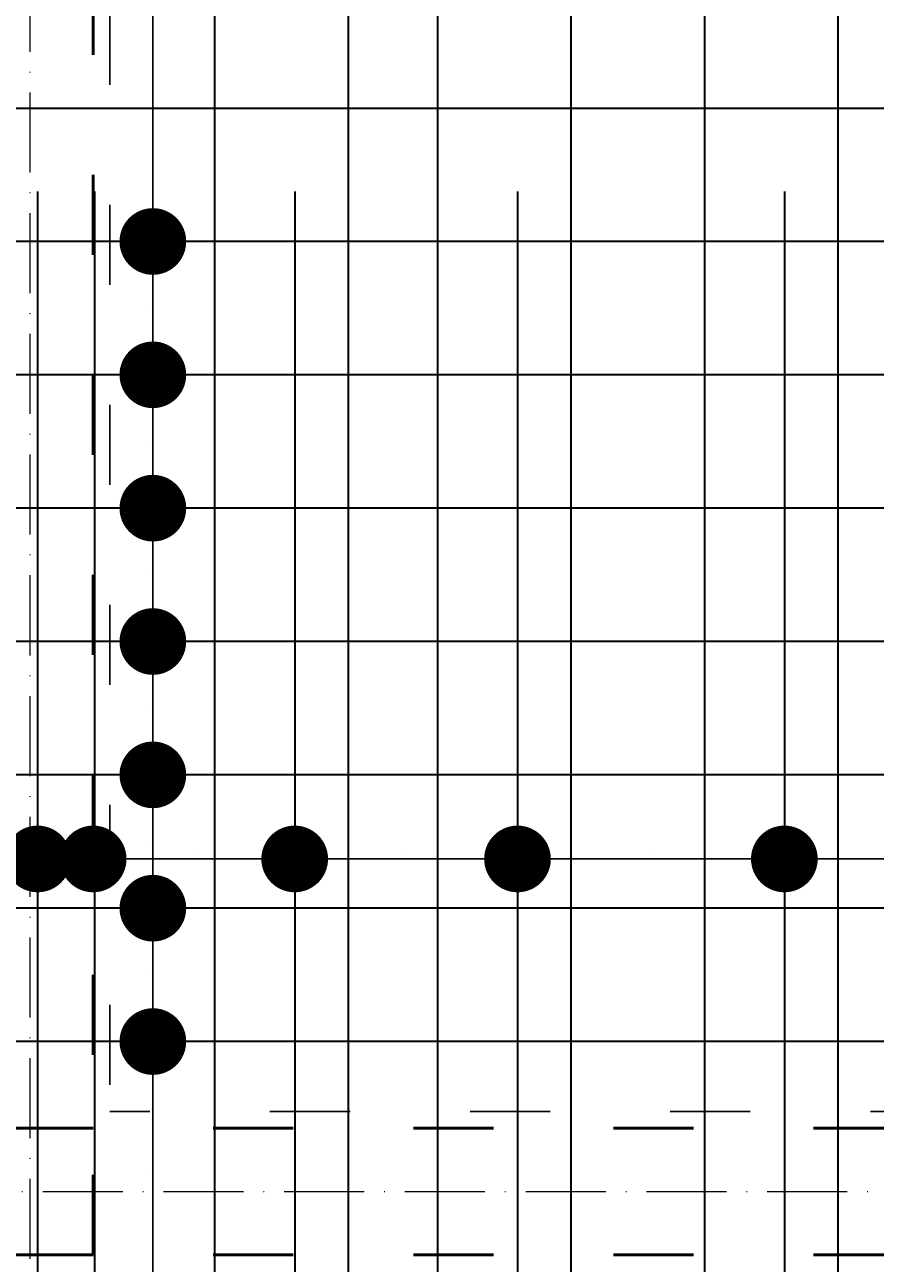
# Model space of a CAD drawing. Header units: millimetres. Extents: x 300938 to 312016, y 11971 to 20881.
# Tile 95 of 239: x 310328 to 310455, y 14688 to 14874. Entities that reach past the tile are written whole.
import ezdxf

# ---------------------------------------------------------------- set-up
doc = ezdxf.new("R2010")
doc.units = ezdxf.units.MM
doc.linetypes.add('ACAD_ISO03W100', pattern=[30, 12, -18])
doc.linetypes.add('ACAD_ISO10W100', pattern=[18, 12, -3, 0, -3])
for name, color, linetype, lineweight in [('konstrukcja wymiary', 1, 'Continuous', 13), ('osie', 5, 'ACAD_ISO10W100', 13), ('zbrojenie', 4, 'Continuous', 50), ('zbrojenie płyty', 141, 'Continuous', 35)]:
    doc.layers.add(name, color=color, linetype=linetype, lineweight=lineweight)
doc.layers.add('przerywane', color=6, linetype='ACAD_ISO03W100')
doc.styles.add('KONSTRUKCJA', font='romand.shx', dxfattribs={"oblique": 10})
doc.styles.get("Standard").update_dxf_attribs({"font": 'romand.shx', "oblique": 10})
doc.dimstyles.new('150', dxfattribs={"dimtxt": 10, "dimasz": 7, "dimexe": 1.25, "dimexo": 0.625, "dimgap": 3, "dimtad": 1, "dimdec": 0, "dimrnd": 0.5, "dimtxsty": 'KONSTRUKCJA', "dimblk": 'ARCHTICK', "dimcen": 2.5, "dimadec": 0, "dimazin": 0, "dimtfac": 1, "dimtdec": 0, "dimtix": 1, "dimtmove": 0, "dimatfit": 3, "dimfxl": 4, "dimfxlon": 1, "dimarcsym": 0})
doc.dimstyles.new('kropki', dxfattribs={"dimtxt": 0.001, "dimasz": 10, "dimexe": 1.25, "dimexo": 0.625, "dimgap": 1, "dimtad": 1, "dimtxsty": 'Standard', "dimblk": 'DOT', "dimcen": 2.5, "dimadec": 0, "dimazin": 0, "dimtfac": 1, "dimtmove": 0, "dimatfit": 3, "dimfxl": 1, "dimfxlon": 1, "dimarcsym": 0})

# ---------------------------------------------------------------- blocks, each defined once
blk = doc.blocks.new('_ArchTick')
at = {"color": 0, "linetype": 'ByBlock', "lineweight": 13, "const_width": 0.15}
blk.add_lwpolyline([(-0.5, -0.5), (0.5, 0.5)], dxfattribs=at)
blk = doc.blocks.new('*D2127')
at = {"layer": 'Defpoints', "color": 0, "transparency": 16777216}
for p in [(310572.63, 15501.22), (309884.63, 14520.22), (310572.63, 14393.22)]:
    blk.add_point(p, dxfattribs=at)
at = {"layer": 'konstrukcja wymiary', "color": 0, "lineweight": -2, "transparency": 16777216}
for p, q in [((309884.63, 15497.22), (309884.63, 15502.47)), ((309884.63, 15501.22), (310572.63, 15501.22)), ((310572.63, 15497.22), (310572.63, 15502.47))]:
    blk.add_line(p, q, dxfattribs=at)
at = {"layer": 'konstrukcja wymiary', "color": 0, "lineweight": -2, "transparency": 16777216, "xscale": 7, "yscale": 7, "zscale": 7, "rotation": 180}
blk.add_blockref('_ArchTick', (309884.63, 15501.22), dxfattribs=at)
at = {"layer": 'konstrukcja wymiary', "color": 0, "lineweight": -2, "transparency": 16777216, "xscale": 7, "yscale": 7, "zscale": 7}
blk.add_blockref('_ArchTick', (310572.63, 15501.22), dxfattribs=at)
at = {"layer": 'konstrukcja wymiary', "color": 0, "transparency": 16777216, "insert": (310228.63, 15509.22), "char_height": 10, "attachment_point": 5, "style": 'KONSTRUKCJA'}
blk.add_mtext('688', dxfattribs=at)
blk = doc.blocks.new('_Dot')
at = {"color": 0, "linetype": 'ByBlock', "lineweight": -2}
blk.add_line((-0.5, 0), (-1, 0), dxfattribs=at)
at = {"color": 0, "linetype": 'ByBlock', "const_width": 0.5}
blk.add_lwpolyline([(-0.25, 0, 1), (0.25, 0, 1)], format="xyb", close=True, dxfattribs=at)
blk = doc.blocks.new('*D2496')
at = {"layer": 'Defpoints', "color": 0, "transparency": 16777216}
for p in [(310338.13, 15141.72), (310338.13, 14841.72), (310347.08, 14841.72)]:
    blk.add_point(p, dxfattribs=at)
at = {"layer": 'konstrukcja wymiary', "color": 0, "lineweight": -2, "transparency": 16777216}
for p, q in [((310346.08, 15141.72), (310348.33, 15141.72)), ((310347.08, 15131.72), (310347.08, 14851.72)), ((310346.08, 14841.72), (310348.33, 14841.72))]:
    blk.add_line(p, q, dxfattribs=at)
at = {"layer": 'konstrukcja wymiary', "color": 0, "lineweight": -2, "transparency": 16777216, "xscale": 10, "yscale": 10, "zscale": 10}
for p, rotation in [((310347.08, 15141.72), 90), ((310347.08, 14841.72), 270)]:
    blk.add_blockref('_Dot', p, dxfattribs=dict(at, rotation=rotation))
at = {"layer": 'konstrukcja wymiary', "color": 0, "transparency": 16777216, "insert": (310346.08, 14991.72), "char_height": 0.001, "attachment_point": 5, "rotation": 90}
blk.add_mtext('300', dxfattribs=at)
blk = doc.blocks.new('*D2497')
at = {"layer": 'Defpoints', "color": 0, "transparency": 16777216}
for p in [(310336.4, 14841.72), (310336.4, 14821.72), (310347.08, 14821.72)]:
    blk.add_point(p, dxfattribs=at)
at = {"layer": 'konstrukcja wymiary', "color": 0, "lineweight": -2, "transparency": 16777216}
for p, q in [((310347.08, 14851.72), (310347.08, 14861.72)), ((310346.08, 14841.72), (310348.33, 14841.72)), ((310347.08, 14841.72), (310347.08, 14821.72)), ((310346.08, 14821.72), (310348.33, 14821.72)), ((310347.08, 14811.72), (310347.08, 14801.72))]:
    blk.add_line(p, q, dxfattribs=at)
at = {"layer": 'konstrukcja wymiary', "color": 0, "lineweight": -2, "transparency": 16777216, "xscale": 10, "yscale": 10, "zscale": 10}
for p, rotation in [((310347.08, 14841.72), 270), ((310347.08, 14821.72), 90)]:
    blk.add_blockref('_Dot', p, dxfattribs=dict(at, rotation=rotation))
at = {"layer": 'konstrukcja wymiary', "color": 0, "transparency": 16777216, "insert": (310346.08, 14831.72), "char_height": 0.001, "attachment_point": 5, "rotation": 90}
blk.add_mtext('20', dxfattribs=at)
blk = doc.blocks.new('*D2498')
at = {"layer": 'Defpoints', "color": 0, "transparency": 16777216}
for p in [(310336.4, 14821.72), (310336.4, 14801.72), (310347.08, 14801.72)]:
    blk.add_point(p, dxfattribs=at)
at = {"layer": 'konstrukcja wymiary', "color": 0, "lineweight": -2, "transparency": 16777216}
for p, q in [((310347.08, 14831.72), (310347.08, 14841.72)), ((310346.08, 14821.72), (310348.33, 14821.72)), ((310347.08, 14821.72), (310347.08, 14801.72)), ((310346.08, 14801.72), (310348.33, 14801.72)), ((310347.08, 14791.72), (310347.08, 14781.72))]:
    blk.add_line(p, q, dxfattribs=at)
at = {"layer": 'konstrukcja wymiary', "color": 0, "lineweight": -2, "transparency": 16777216, "xscale": 10, "yscale": 10, "zscale": 10}
for p, rotation in [((310347.08, 14821.72), 270), ((310347.08, 14801.72), 90)]:
    blk.add_blockref('_Dot', p, dxfattribs=dict(at, rotation=rotation))
at = {"layer": 'konstrukcja wymiary', "color": 0, "transparency": 16777216, "insert": (310346.08, 14811.72), "char_height": 0.001, "attachment_point": 5, "rotation": 90}
blk.add_mtext('20', dxfattribs=at)
blk = doc.blocks.new('*D2499')
at = {"layer": 'Defpoints', "color": 0, "transparency": 16777216}
for p in [(310336.4, 14801.72), (310336.4, 14781.72), (310347.08, 14781.72)]:
    blk.add_point(p, dxfattribs=at)
at = {"layer": 'konstrukcja wymiary', "color": 0, "lineweight": -2, "transparency": 16777216}
for p, q in [((310347.08, 14811.72), (310347.08, 14821.72)), ((310346.08, 14801.72), (310348.33, 14801.72)), ((310347.08, 14801.72), (310347.08, 14781.72)), ((310346.08, 14781.72), (310348.33, 14781.72)), ((310347.08, 14771.72), (310347.08, 14761.72))]:
    blk.add_line(p, q, dxfattribs=at)
at = {"layer": 'konstrukcja wymiary', "color": 0, "lineweight": -2, "transparency": 16777216, "xscale": 10, "yscale": 10, "zscale": 10}
for p, rotation in [((310347.08, 14801.72), 270), ((310347.08, 14781.72), 90)]:
    blk.add_blockref('_Dot', p, dxfattribs=dict(at, rotation=rotation))
at = {"layer": 'konstrukcja wymiary', "color": 0, "transparency": 16777216, "insert": (310346.08, 14791.72), "char_height": 0.001, "attachment_point": 5, "rotation": 90}
blk.add_mtext('20', dxfattribs=at)
blk = doc.blocks.new('*D2500')
at = {"layer": 'Defpoints', "color": 0, "transparency": 16777216}
for p in [(310336.4, 14781.72), (310336.4, 14761.72), (310347.08, 14761.72)]:
    blk.add_point(p, dxfattribs=at)
at = {"layer": 'konstrukcja wymiary', "color": 0, "lineweight": -2, "transparency": 16777216}
for p, q in [((310347.08, 14791.72), (310347.08, 14801.72)), ((310346.08, 14781.72), (310348.33, 14781.72)), ((310347.08, 14781.72), (310347.08, 14761.72)), ((310346.08, 14761.72), (310348.33, 14761.72)), ((310347.08, 14751.72), (310347.08, 14741.72))]:
    blk.add_line(p, q, dxfattribs=at)
at = {"layer": 'konstrukcja wymiary', "color": 0, "lineweight": -2, "transparency": 16777216, "xscale": 10, "yscale": 10, "zscale": 10}
for p, rotation in [((310347.08, 14781.72), 270), ((310347.08, 14761.72), 90)]:
    blk.add_blockref('_Dot', p, dxfattribs=dict(at, rotation=rotation))
at = {"layer": 'konstrukcja wymiary', "color": 0, "transparency": 16777216, "insert": (310346.08, 14771.72), "char_height": 0.001, "attachment_point": 5, "rotation": 90}
blk.add_mtext('20', dxfattribs=at)
blk = doc.blocks.new('*D2501')
at = {"layer": 'Defpoints', "color": 0, "transparency": 16777216}
for p in [(310336.4, 14761.72), (310336.4, 14741.72), (310347.08, 14741.72)]:
    blk.add_point(p, dxfattribs=at)
at = {"layer": 'konstrukcja wymiary', "color": 0, "lineweight": -2, "transparency": 16777216}
for p, q in [((310347.08, 14771.72), (310347.08, 14781.72)), ((310346.08, 14761.72), (310348.33, 14761.72)), ((310347.08, 14761.72), (310347.08, 14741.72)), ((310346.08, 14741.72), (310348.33, 14741.72)), ((310347.08, 14731.72), (310347.08, 14721.72))]:
    blk.add_line(p, q, dxfattribs=at)
at = {"layer": 'konstrukcja wymiary', "color": 0, "lineweight": -2, "transparency": 16777216, "xscale": 10, "yscale": 10, "zscale": 10}
for p, rotation in [((310347.08, 14761.72), 270), ((310347.08, 14741.72), 90)]:
    blk.add_blockref('_Dot', p, dxfattribs=dict(at, rotation=rotation))
at = {"layer": 'konstrukcja wymiary', "color": 0, "transparency": 16777216, "insert": (310346.08, 14751.72), "char_height": 0.001, "attachment_point": 5, "rotation": 90}
blk.add_mtext('20', dxfattribs=at)
blk = doc.blocks.new('*D2502')
at = {"layer": 'Defpoints', "color": 0, "transparency": 16777216}
for p in [(310336.4, 14741.72), (310336.4, 14721.72), (310347.08, 14721.72)]:
    blk.add_point(p, dxfattribs=at)
at = {"layer": 'konstrukcja wymiary', "color": 0, "lineweight": -2, "transparency": 16777216}
for p, q in [((310347.08, 14751.72), (310347.08, 14761.72)), ((310346.08, 14741.72), (310348.33, 14741.72)), ((310347.08, 14741.72), (310347.08, 14721.72)), ((310346.08, 14721.72), (310348.33, 14721.72)), ((310347.08, 14711.72), (310347.08, 14701.72))]:
    blk.add_line(p, q, dxfattribs=at)
at = {"layer": 'konstrukcja wymiary', "color": 0, "lineweight": -2, "transparency": 16777216, "xscale": 10, "yscale": 10, "zscale": 10}
for p, rotation in [((310347.08, 14741.72), 270), ((310347.08, 14721.72), 90)]:
    blk.add_blockref('_Dot', p, dxfattribs=dict(at, rotation=rotation))
at = {"layer": 'konstrukcja wymiary', "color": 0, "transparency": 16777216, "insert": (310346.08, 14731.72), "char_height": 0.001, "attachment_point": 5, "rotation": 90}
blk.add_mtext('20', dxfattribs=at)
blk = doc.blocks.new('*D2503')
at = {"layer": 'Defpoints', "color": 0, "transparency": 16777216}
for p in [(310336.4, 14721.72), (310336.4, 14681.72), (310347.08, 14681.72)]:
    blk.add_point(p, dxfattribs=at)
at = {"layer": 'konstrukcja wymiary', "color": 0, "lineweight": -2, "transparency": 16777216}
for p, q in [((310346.08, 14721.72), (310348.33, 14721.72)), ((310347.08, 14711.72), (310347.08, 14691.72)), ((310346.08, 14681.72), (310348.33, 14681.72))]:
    blk.add_line(p, q, dxfattribs=at)
at = {"layer": 'konstrukcja wymiary', "color": 0, "lineweight": -2, "transparency": 16777216, "xscale": 10, "yscale": 10, "zscale": 10}
for p, rotation in [((310347.08, 14721.72), 90), ((310347.08, 14681.72), 270)]:
    blk.add_blockref('_Dot', p, dxfattribs=dict(at, rotation=rotation))
at = {"layer": 'konstrukcja wymiary', "color": 0, "transparency": 16777216, "insert": (310346.08, 14701.72), "char_height": 0.001, "attachment_point": 5, "rotation": 90}
blk.add_mtext('40', dxfattribs=at)
blk = doc.blocks.new('*D2504')
at = {"layer": 'Defpoints', "color": 0, "transparency": 16777216}
for p in [(310336.4, 14681.72), (310336.4, 14661.72), (310347.08, 14661.72)]:
    blk.add_point(p, dxfattribs=at)
at = {"layer": 'konstrukcja wymiary', "color": 0, "lineweight": -2, "transparency": 16777216}
for p, q in [((310347.08, 14691.72), (310347.08, 14701.72)), ((310346.08, 14681.72), (310348.33, 14681.72)), ((310347.08, 14681.72), (310347.08, 14661.72)), ((310346.08, 14661.72), (310348.33, 14661.72)), ((310347.08, 14651.72), (310347.08, 14641.72))]:
    blk.add_line(p, q, dxfattribs=at)
at = {"layer": 'konstrukcja wymiary', "color": 0, "lineweight": -2, "transparency": 16777216, "xscale": 10, "yscale": 10, "zscale": 10}
for p, rotation in [((310347.08, 14681.72), 270), ((310347.08, 14661.72), 90)]:
    blk.add_blockref('_Dot', p, dxfattribs=dict(at, rotation=rotation))
at = {"layer": 'konstrukcja wymiary', "color": 0, "transparency": 16777216, "insert": (310346.08, 14671.72), "char_height": 0.001, "attachment_point": 5, "rotation": 90}
blk.add_mtext('20', dxfattribs=at)
blk = doc.blocks.new('*D2705')
at = {"layer": 'Defpoints', "color": 0, "transparency": 16777216}
for p in [(310329.81, 14749.11), (310321.77, 14721.72), (310329.81, 14721.72)]:
    blk.add_point(p, dxfattribs=at)
at = {"layer": 'konstrukcja wymiary', "color": 0, "lineweight": -2, "transparency": 16777216}
for p, q in [((310311.77, 14749.11), (310301.77, 14749.11)), ((310321.77, 14748.11), (310321.77, 14750.36)), ((310321.77, 14749.11), (310329.81, 14749.11)), ((310329.81, 14748.11), (310329.81, 14750.36)), ((310339.81, 14749.11), (310349.81, 14749.11))]:
    blk.add_line(p, q, dxfattribs=at)
at = {"layer": 'konstrukcja wymiary', "color": 0, "lineweight": -2, "transparency": 16777216, "xscale": 10, "yscale": 10, "zscale": 10}
blk.add_blockref('_Dot', (310321.77, 14749.11), dxfattribs=at)
at = {"layer": 'konstrukcja wymiary', "color": 0, "lineweight": -2, "transparency": 16777216, "xscale": 10, "yscale": 10, "zscale": 10, "rotation": 180}
blk.add_blockref('_Dot', (310329.81, 14749.11), dxfattribs=at)
at = {"layer": 'konstrukcja wymiary', "color": 0, "transparency": 16777216, "insert": (310325.79, 14750.11), "char_height": 0.001, "attachment_point": 5}
blk.add_mtext('8,04', dxfattribs=at)
blk = doc.blocks.new('*D2706')
at = {"layer": 'Defpoints', "color": 0, "transparency": 16777216}
for p in [(310338.13, 14749.11), (310329.81, 14721.72), (310338.13, 14721.72)]:
    blk.add_point(p, dxfattribs=at)
at = {"layer": 'konstrukcja wymiary', "color": 0, "lineweight": -2, "transparency": 16777216}
for p, q in [((310319.81, 14749.11), (310309.81, 14749.11)), ((310329.81, 14748.11), (310329.81, 14750.36)), ((310329.81, 14749.11), (310338.13, 14749.11)), ((310338.13, 14748.11), (310338.13, 14750.36)), ((310348.13, 14749.11), (310358.13, 14749.11))]:
    blk.add_line(p, q, dxfattribs=at)
at = {"layer": 'konstrukcja wymiary', "color": 0, "lineweight": -2, "transparency": 16777216, "xscale": 10, "yscale": 10, "zscale": 10}
blk.add_blockref('_Dot', (310329.81, 14749.11), dxfattribs=at)
at = {"layer": 'konstrukcja wymiary', "color": 0, "lineweight": -2, "transparency": 16777216, "xscale": 10, "yscale": 10, "zscale": 10, "rotation": 180}
blk.add_blockref('_Dot', (310338.13, 14749.11), dxfattribs=at)
at = {"layer": 'konstrukcja wymiary', "color": 0, "transparency": 16777216, "insert": (310333.97, 14750.11), "char_height": 0.001, "attachment_point": 5}
blk.add_mtext('8,32', dxfattribs=at)
blk = doc.blocks.new('*D2707')
at = {"layer": 'Defpoints', "color": 0, "transparency": 16777216}
for p in [(310368.34, 14749.11), (310338.13, 14721.72), (310368.34, 14721.72)]:
    blk.add_point(p, dxfattribs=at)
at = {"layer": 'konstrukcja wymiary', "color": 0, "lineweight": -2, "transparency": 16777216}
for p, q in [((310338.13, 14748.11), (310338.13, 14750.36)), ((310348.13, 14749.11), (310358.34, 14749.11)), ((310368.34, 14748.11), (310368.34, 14750.36))]:
    blk.add_line(p, q, dxfattribs=at)
at = {"layer": 'konstrukcja wymiary', "color": 0, "lineweight": -2, "transparency": 16777216, "xscale": 10, "yscale": 10, "zscale": 10, "rotation": 180}
blk.add_blockref('_Dot', (310338.13, 14749.11), dxfattribs=at)
at = {"layer": 'konstrukcja wymiary', "color": 0, "lineweight": -2, "transparency": 16777216, "xscale": 10, "yscale": 10, "zscale": 10}
blk.add_blockref('_Dot', (310368.34, 14749.11), dxfattribs=at)
at = {"layer": 'konstrukcja wymiary', "color": 0, "transparency": 16777216, "insert": (310353.24, 14750.11), "char_height": 0.001, "attachment_point": 5}
blk.add_mtext('30,21', dxfattribs=at)
blk = doc.blocks.new('*D2708')
at = {"layer": 'Defpoints', "color": 0, "transparency": 16777216}
for p in [(310401.74, 14749.11), (310368.34, 14721.72), (310401.74, 14721.72)]:
    blk.add_point(p, dxfattribs=at)
at = {"layer": 'konstrukcja wymiary', "color": 0, "lineweight": -2, "transparency": 16777216}
for p, q in [((310368.34, 14748.11), (310368.34, 14750.36)), ((310378.34, 14749.11), (310391.74, 14749.11)), ((310401.74, 14748.11), (310401.74, 14750.36))]:
    blk.add_line(p, q, dxfattribs=at)
at = {"layer": 'konstrukcja wymiary', "color": 0, "lineweight": -2, "transparency": 16777216, "xscale": 10, "yscale": 10, "zscale": 10, "rotation": 180}
blk.add_blockref('_Dot', (310368.34, 14749.11), dxfattribs=at)
at = {"layer": 'konstrukcja wymiary', "color": 0, "lineweight": -2, "transparency": 16777216, "xscale": 10, "yscale": 10, "zscale": 10}
blk.add_blockref('_Dot', (310401.74, 14749.11), dxfattribs=at)
at = {"layer": 'konstrukcja wymiary', "color": 0, "transparency": 16777216, "insert": (310385.04, 14750.11), "char_height": 0.001, "attachment_point": 5}
blk.add_mtext('33,4', dxfattribs=at)
blk = doc.blocks.new('*D2709')
at = {"layer": 'Defpoints', "color": 0, "transparency": 16777216}
for p in [(310441.74, 14749.11), (310401.74, 14721.72), (310441.74, 14721.72)]:
    blk.add_point(p, dxfattribs=at)
at = {"layer": 'konstrukcja wymiary', "color": 0, "lineweight": -2, "transparency": 16777216}
for p, q in [((310401.74, 14748.11), (310401.74, 14750.36)), ((310411.74, 14749.11), (310431.74, 14749.11)), ((310441.74, 14748.11), (310441.74, 14750.36))]:
    blk.add_line(p, q, dxfattribs=at)
at = {"layer": 'konstrukcja wymiary', "color": 0, "lineweight": -2, "transparency": 16777216, "xscale": 10, "yscale": 10, "zscale": 10, "rotation": 180}
blk.add_blockref('_Dot', (310401.74, 14749.11), dxfattribs=at)
at = {"layer": 'konstrukcja wymiary', "color": 0, "lineweight": -2, "transparency": 16777216, "xscale": 10, "yscale": 10, "zscale": 10}
blk.add_blockref('_Dot', (310441.74, 14749.11), dxfattribs=at)
at = {"layer": 'konstrukcja wymiary', "color": 0, "transparency": 16777216, "insert": (310421.74, 14750.11), "char_height": 0.001, "attachment_point": 5}
blk.add_mtext('40', dxfattribs=at)
blk = doc.blocks.new('*D2710')
at = {"layer": 'Defpoints', "color": 0, "transparency": 16777216}
for p in [(310478.65, 14749.11), (310441.74, 14721.72), (310478.65, 14721.72)]:
    blk.add_point(p, dxfattribs=at)
at = {"layer": 'konstrukcja wymiary', "color": 0, "lineweight": -2, "transparency": 16777216}
for p, q in [((310441.74, 14748.11), (310441.74, 14750.36)), ((310451.74, 14749.11), (310468.65, 14749.11)), ((310478.65, 14748.11), (310478.65, 14750.36))]:
    blk.add_line(p, q, dxfattribs=at)
at = {"layer": 'konstrukcja wymiary', "color": 0, "lineweight": -2, "transparency": 16777216, "xscale": 10, "yscale": 10, "zscale": 10, "rotation": 180}
blk.add_blockref('_Dot', (310441.74, 14749.11), dxfattribs=at)
at = {"layer": 'konstrukcja wymiary', "color": 0, "lineweight": -2, "transparency": 16777216, "xscale": 10, "yscale": 10, "zscale": 10}
blk.add_blockref('_Dot', (310478.65, 14749.11), dxfattribs=at)
at = {"layer": 'konstrukcja wymiary', "color": 0, "transparency": 16777216, "insert": (310460.2, 14750.11), "char_height": 0.001, "attachment_point": 5}
blk.add_mtext('36,91', dxfattribs=at)

msp = doc.modelspace()

# ---------------------------------------------------------------- linework, layer by layer
at = {"layer": 'osie'}
for p, q in [((310328.631, 15606.148), (310328.631, 13976.332)), ((308773.963, 14699.224), (310778.683, 14699.224))]:
    msp.add_line(p, q, dxfattribs=at)
at = {"layer": 'przerywane'}
for p in [(310340.631, 15267.224), (310736.631, 14711.224)]:
    msp.add_line(p, (310340.631, 14711.224), dxfattribs=at)
at = {"layer": 'zbrojenie', "linetype": 'ACAD_ISO03W100'}
for p, q in [((310338.131, 14689.724), (310338.131, 15288.724)), ((310758.131, 14708.724), (308979.131, 14708.724)), ((310758.131, 14689.724), (308979.131, 14689.724))]:
    msp.add_line(p, q, dxfattribs=at)
at = {"layer": 'zbrojenie płyty'}
for p, q in [((310356.344, 15288.724), (310356.344, 14549.224)), ((310376.344, 15288.724), (310376.344, 14549.224)), ((310389.744, 15288.724), (310389.744, 14549.224)), ((310409.744, 15288.724), (310409.744, 14549.224)), ((310429.744, 15288.724), (310429.744, 14549.224)), ((310449.744, 15288.724), (310449.744, 14549.224)), ((309878.631, 14861.724), (310478.631, 14861.724)), ((310329.811, 14849.224), (310329.811, 14549.224)), ((310338.344, 14849.224), (310338.344, 14549.224)), ((310368.344, 14849.224), (310368.344, 14549.224)), ((310401.744, 14849.224), (310401.744, 14549.224)), ((310441.744, 14849.224), (310441.744, 14549.224)), ((310758.131, 14841.724), (309838.631, 14841.724)), ((310758.131, 14821.724), (309838.631, 14821.724)), ((310758.131, 14801.724), (309838.631, 14801.724)), ((310758.131, 14781.724), (309838.631, 14781.724)), ((310758.131, 14761.724), (309838.631, 14761.724)), ((310758.131, 14741.724), (309838.631, 14741.724)), ((310758.131, 14721.724), (309838.631, 14721.724))]:
    msp.add_line(p, q, dxfattribs=at)

# ---------------------------------------------------------------- dimensions: what is measured, and where the dimension line sits
at = {"layer": 'konstrukcja wymiary'}
for base, p1, p2, dimstyle, picture, middle in [((310572.631, 15501.224), (309884.631, 14520.224), (310572.631, 14393.224), '150', '*D2127', (310228.631, 15509.224)), ((310329.8111, 14749.1088), (310321.7663, 14721.7237), (310329.8111, 14721.7237), 'kropki', '*D2705', (310325.7887, 14750.1094)), ((310338.131, 14749.109), (310329.811, 14721.724), (310338.131, 14721.724), 'kropki', '*D2706', (310333.971, 14750.109)), ((310368.344, 14749.109), (310338.131, 14721.724), (310368.344, 14721.724), 'kropki', '*D2707', (310353.238, 14750.109)), ((310401.744, 14749.109), (310368.344, 14721.724), (310401.744, 14721.724), 'kropki', '*D2708', (310385.044, 14750.109)), ((310441.744, 14749.109), (310401.744, 14721.724), (310441.744, 14721.724), 'kropki', '*D2709', (310421.744, 14750.109)), ((310478.65, 14749.109), (310441.744, 14721.724), (310478.65, 14721.724), 'kropki', '*D2710', (310460.197, 14750.109))]:
    dim = msp.add_linear_dim(base=base, p1=p1, p2=p2, dimstyle=dimstyle, override={"dimtmove": 1}, dxfattribs=at)
    dim.commit()
    dim.dimension.update_dxf_attribs({"geometry": picture, "text_midpoint": middle})
for base, p1, p2, picture, middle in [((310347.076, 14841.724), (310338.131, 15141.724), (310338.131, 14841.724), '*D2496', (310346.076, 14991.724)), ((310347.076, 14821.724), (310336.402, 14841.724), (310336.402, 14821.724), '*D2497', (310346.076, 14831.724)), ((310347.076, 14801.724), (310336.402, 14821.724), (310336.402, 14801.724), '*D2498', (310346.076, 14811.724)), ((310347.076, 14781.724), (310336.402, 14801.724), (310336.402, 14781.724), '*D2499', (310346.076, 14791.724)), ((310347.076, 14761.724), (310336.402, 14781.724), (310336.402, 14761.724), '*D2500', (310346.076, 14771.724)), ((310347.076, 14741.724), (310336.402, 14761.724), (310336.402, 14741.724), '*D2501', (310346.076, 14751.724)), ((310347.076, 14721.724), (310336.402, 14741.724), (310336.402, 14721.724), '*D2502', (310346.076, 14731.724)), ((310347.076, 14681.724), (310336.402, 14721.724), (310336.402, 14681.724), '*D2503', (310346.076, 14701.724)), ((310347.076, 14661.724), (310336.402, 14681.724), (310336.402, 14661.724), '*D2504', (310346.076, 14671.724))]:
    dim = msp.add_linear_dim(base=base, p1=p1, p2=p2, angle=90, dimstyle='kropki', override={"dimtmove": 1}, dxfattribs=at)
    dim.commit()
    dim.dimension.update_dxf_attribs({"geometry": picture, "text_midpoint": middle})

doc.saveas('drawing.dxf')
